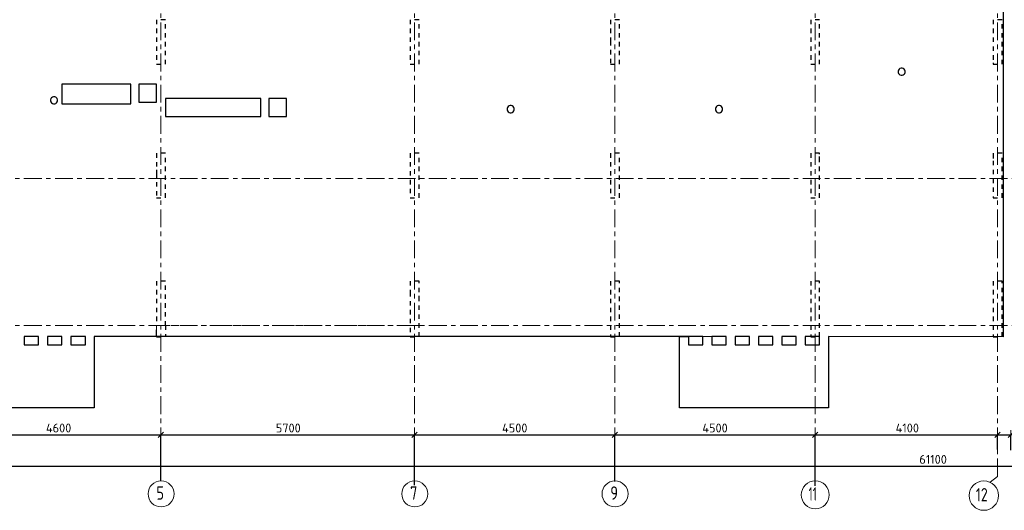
# Model space of a CAD drawing. Header units: metres. Extents: x -38 to 97, y -15 to 21.
# Tile 3 of 225: x 11 to 33, y -4 to 7. Entities that reach past the tile are written whole.
import ezdxf

# ---------------------------------------------------------------- set-up
doc = ezdxf.new("R2010")
doc.units = ezdxf.units.M
doc.header["$PDMODE"] = 65
for name, pattern in [('______11', [0.5, 0.4, -0.05, 0, -0.05]), ('______2', [0.0405, 0.03, -0.0105]), ('______3', [0.5, 0.4, -0.1]), ('______5', [1.1, 0.8, -0.1, 0.1, -0.1])]:
    doc.linetypes.add(name, pattern=pattern)
for name, color, linetype, lineweight in [('XR$2$Осевая линия (1)', 7, '______5', 13), ('XR$2$Размерная линия (1)', 7, 'Continuous', 13), ('XR$5$Балка (1)', 7, '______3', 13), ('XR$5$Перекрытие (1)', 7, 'Continuous', 35)]:
    doc.layers.add(name, color=color, linetype=linetype, lineweight=lineweight)
doc.layers.add('XR$7$Стена_ бетон несущ.', color=7, linetype='Continuous', lineweight=70, true_color=0xb4b496)
doc.styles.add('ISOCPEUR', font='txt')
doc.dimstyles.new('DIMSTYLE_3', dxfattribs={"dimtxt": 0.2, "dimasz": 0.2, "dimexe": 0, "dimexo": 0, "dimgap": 0.1, "dimtad": 2, "dimdec": 0, "dimlfac": 1000, "dimrnd": 5, "dimzin": 12, "dimdsep": 46, "dimtxsty": 'ISOCPEUR', "dimblk1": 'ALL_ML_STRICH', "dimblk2": 'ALL_ML_STRICH', "dimsah": 1, "dimcen": 0, "dimclrd": 7, "dimclre": 256, "dimclrt": 7, "dimadec": 0, "dimazin": 0, "dimtfac": 1, "dimtdec": 0, "dimtix": 1, "dimtmove": 2, "dimatfit": 3, "dimfxl": 0, "dimtzin": 0, "dimlwd": 0, "dimlwe": -3, "dimarcsym": 0})
doc.dimstyles.new('DIMSTYLE_4', dxfattribs={"dimtxt": 0.2, "dimasz": 0.2, "dimexe": 0, "dimexo": 0, "dimgap": 0.1, "dimtad": 0, "dimdec": 0, "dimlfac": 1000, "dimrnd": 5, "dimzin": 12, "dimdsep": 46, "dimtxsty": 'ISOCPEUR', "dimblk1": 'ALL_ML_STRICH', "dimblk2": 'ALL_ML_STRICH', "dimsah": 1, "dimcen": 0, "dimclrd": 7, "dimclre": 256, "dimclrt": 7, "dimadec": 0, "dimazin": 0, "dimtfac": 1, "dimtdec": 0, "dimtix": 1, "dimtmove": 2, "dimatfit": 3, "dimfxl": 0, "dimtvp": 1.2, "dimtzin": 0, "dimlwd": 0, "dimlwe": -3, "dimarcsym": 0})

# ---------------------------------------------------------------- blocks, each defined once
blk = doc.blocks.new('ALL_ML_STRICH')
at = {"color": 0, "linetype": 'ByBlock', "lineweight": -2}
for p, q in [((-1, 0), (0.5, 0)), ((-0.3, -0.3), (0.3, 0.3)), ((0, -0.5), (0, 0.5))]:
    blk.add_line(p, q, dxfattribs=at)
blk = doc.blocks.new('*D12')
at = {"layer": 'DEFPOINTS', "color": 7, "linetype": 'Continuous', "lineweight": 13, "transparency": 33554687}
for p in [(0.5, -3.103), (0.5, -3.156), (61.6, -3.14)]:
    blk.add_point(p, dxfattribs=at)
at = {"layer": 'XR$2$Размерная линия (1)', "color": 9, "linetype": 'Continuous', "lineweight": -2, "true_color": 0xc7c7c7, "transparency": 33554687}
for p, q in [((0.5, -3.123), (0.5, -3.156)), ((61.6, -3.156), (61.6, -3.156))]:
    blk.add_line(p, q, dxfattribs=at)
at = {"layer": 'XR$2$Размерная линия (1)', "color": 7, "linetype": 'Continuous', "lineweight": -2, "transparency": 33554687}
blk.add_line((0.5, -3.156), (61.6, -3.156), dxfattribs=at)
at = {"layer": 'XR$2$Размерная линия (1)', "color": 7, "linetype": 'Continuous', "lineweight": 13, "transparency": 33554687, "xscale": 0.2, "yscale": 0.2, "zscale": 0.2, "rotation": 180}
blk.add_blockref('ALL_ML_STRICH', (0.5, -3.156), dxfattribs=at)
at = {"layer": 'XR$2$Размерная линия (1)', "color": 7, "linetype": 'Continuous', "lineweight": 13, "transparency": 33554687, "xscale": 0.2, "yscale": 0.2, "zscale": 0.2}
blk.add_blockref('ALL_ML_STRICH', (61.6, -3.156), dxfattribs=at)
at = {"layer": 'XR$2$Размерная линия (1)', "color": 7, "linetype": 'Continuous', "lineweight": 13, "transparency": 33554687, "insert": (31.1, -3.006), "char_height": 0.2, "width": 1, "attachment_point": 5, "style": 'ISOCPEUR'}
blk.add_mtext('\\A1;{61100}', dxfattribs=at)
blk = doc.blocks.new('*D15')
at = {"layer": 'DEFPOINTS', "color": 7, "linetype": 'Continuous', "lineweight": 13, "transparency": 33554687}
for p in [(9.15, -2.452), (9.15, -3.513), (13.75, -3.513)]:
    blk.add_point(p, dxfattribs=at)
at = {"layer": 'XR$2$Размерная линия (1)', "color": 9, "linetype": 'Continuous', "lineweight": -2, "true_color": 0xc7c7c7, "transparency": 33554687}
for p, q in [((9.15, -3.493), (9.15, -2.452)), ((13.75, -3.493), (13.75, -2.452))]:
    blk.add_line(p, q, dxfattribs=at)
at = {"layer": 'XR$2$Размерная линия (1)', "color": 7, "linetype": 'Continuous', "lineweight": -2, "transparency": 33554687}
blk.add_line((9.15, -2.452), (13.75, -2.452), dxfattribs=at)
at = {"layer": 'XR$2$Размерная линия (1)', "color": 7, "linetype": 'Continuous', "lineweight": 13, "transparency": 33554687, "xscale": 0.2, "yscale": 0.2, "zscale": 0.2, "rotation": 180}
blk.add_blockref('ALL_ML_STRICH', (9.15, -2.452), dxfattribs=at)
at = {"layer": 'XR$2$Размерная линия (1)', "color": 7, "linetype": 'Continuous', "lineweight": 13, "transparency": 33554687, "xscale": 0.2, "yscale": 0.2, "zscale": 0.2}
blk.add_blockref('ALL_ML_STRICH', (13.75, -2.452), dxfattribs=at)
at = {"layer": 'XR$2$Размерная линия (1)', "color": 7, "linetype": 'Continuous', "lineweight": 13, "transparency": 33554687, "insert": (11.45, -2.302), "char_height": 0.2, "width": 0.8, "attachment_point": 5, "style": 'ISOCPEUR'}
blk.add_mtext('\\A1;{4600}', dxfattribs=at)
blk = doc.blocks.new('*D16')
at = {"layer": 'DEFPOINTS', "color": 7, "linetype": 'Continuous', "lineweight": 13, "transparency": 33554687}
for p in [(13.75, -2.452), (13.75, -3.513), (19.45, -3.607)]:
    blk.add_point(p, dxfattribs=at)
at = {"layer": 'XR$2$Размерная линия (1)', "color": 9, "linetype": 'Continuous', "lineweight": -2, "true_color": 0xc7c7c7, "transparency": 33554687}
for p, q in [((13.75, -3.493), (13.75, -2.452)), ((19.45, -3.587), (19.45, -2.452))]:
    blk.add_line(p, q, dxfattribs=at)
at = {"layer": 'XR$2$Размерная линия (1)', "color": 7, "linetype": 'Continuous', "lineweight": -2, "transparency": 33554687}
blk.add_line((13.75, -2.452), (19.45, -2.452), dxfattribs=at)
at = {"layer": 'XR$2$Размерная линия (1)', "color": 7, "linetype": 'Continuous', "lineweight": 13, "transparency": 33554687, "xscale": 0.2, "yscale": 0.2, "zscale": 0.2, "rotation": 180}
blk.add_blockref('ALL_ML_STRICH', (13.75, -2.452), dxfattribs=at)
at = {"layer": 'XR$2$Размерная линия (1)', "color": 7, "linetype": 'Continuous', "lineweight": 13, "transparency": 33554687, "xscale": 0.2, "yscale": 0.2, "zscale": 0.2}
blk.add_blockref('ALL_ML_STRICH', (19.45, -2.452), dxfattribs=at)
at = {"layer": 'XR$2$Размерная линия (1)', "color": 7, "linetype": 'Continuous', "lineweight": 13, "transparency": 33554687, "insert": (16.61, -2.302), "char_height": 0.2, "width": 0.8, "attachment_point": 5, "style": 'ISOCPEUR'}
blk.add_mtext('\\A1;{5700}', dxfattribs=at)
blk = doc.blocks.new('*D17')
at = {"layer": 'DEFPOINTS', "color": 7, "linetype": 'Continuous', "lineweight": 13, "transparency": 33554687}
for p in [(19.45, -2.452), (23.95, -3.521), (19.45, -3.607)]:
    blk.add_point(p, dxfattribs=at)
at = {"layer": 'XR$2$Размерная линия (1)', "color": 9, "linetype": 'Continuous', "lineweight": -2, "true_color": 0xc7c7c7, "transparency": 33554687}
for p, q in [((19.45, -3.587), (19.45, -2.452)), ((23.95, -3.501), (23.95, -2.452))]:
    blk.add_line(p, q, dxfattribs=at)
at = {"layer": 'XR$2$Размерная линия (1)', "color": 7, "linetype": 'Continuous', "lineweight": -2, "transparency": 33554687}
blk.add_line((19.45, -2.452), (23.95, -2.452), dxfattribs=at)
at = {"layer": 'XR$2$Размерная линия (1)', "color": 7, "linetype": 'Continuous', "lineweight": 13, "transparency": 33554687, "xscale": 0.2, "yscale": 0.2, "zscale": 0.2, "rotation": 180}
blk.add_blockref('ALL_ML_STRICH', (19.45, -2.452), dxfattribs=at)
at = {"layer": 'XR$2$Размерная линия (1)', "color": 7, "linetype": 'Continuous', "lineweight": 13, "transparency": 33554687, "xscale": 0.2, "yscale": 0.2, "zscale": 0.2}
blk.add_blockref('ALL_ML_STRICH', (23.95, -2.452), dxfattribs=at)
at = {"layer": 'XR$2$Размерная линия (1)', "color": 7, "linetype": 'Continuous', "lineweight": 13, "transparency": 33554687, "insert": (21.7, -2.302), "char_height": 0.2, "width": 0.8, "attachment_point": 5, "style": 'ISOCPEUR'}
blk.add_mtext('\\A1;{4500}', dxfattribs=at)
blk = doc.blocks.new('*D18')
at = {"layer": 'DEFPOINTS', "color": 7, "linetype": 'Continuous', "lineweight": 13, "transparency": 33554687}
for p in [(23.95, -2.452), (23.95, -3.521), (28.45, -3.623)]:
    blk.add_point(p, dxfattribs=at)
at = {"layer": 'XR$2$Размерная линия (1)', "color": 9, "linetype": 'Continuous', "lineweight": -2, "true_color": 0xc7c7c7, "transparency": 33554687}
for p, q in [((23.95, -3.501), (23.95, -2.452)), ((28.45, -3.603), (28.45, -2.452))]:
    blk.add_line(p, q, dxfattribs=at)
at = {"layer": 'XR$2$Размерная линия (1)', "color": 7, "linetype": 'Continuous', "lineweight": -2, "transparency": 33554687}
blk.add_line((23.95, -2.452), (28.45, -2.452), dxfattribs=at)
at = {"layer": 'XR$2$Размерная линия (1)', "color": 7, "linetype": 'Continuous', "lineweight": 13, "transparency": 33554687, "xscale": 0.2, "yscale": 0.2, "zscale": 0.2, "rotation": 180}
blk.add_blockref('ALL_ML_STRICH', (23.95, -2.452), dxfattribs=at)
at = {"layer": 'XR$2$Размерная линия (1)', "color": 7, "linetype": 'Continuous', "lineweight": 13, "transparency": 33554687, "xscale": 0.2, "yscale": 0.2, "zscale": 0.2}
blk.add_blockref('ALL_ML_STRICH', (28.45, -2.452), dxfattribs=at)
at = {"layer": 'XR$2$Размерная линия (1)', "color": 7, "linetype": 'Continuous', "lineweight": 13, "transparency": 33554687, "insert": (26.2, -2.302), "char_height": 0.2, "width": 0.8, "attachment_point": 5, "style": 'ISOCPEUR'}
blk.add_mtext('\\A1;{4500}', dxfattribs=at)
blk = doc.blocks.new('*D19')
at = {"layer": 'DEFPOINTS', "color": 7, "linetype": 'Continuous', "lineweight": 13, "transparency": 33554687}
for p in [(28.45, -2.452), (32.55, -2.802), (28.45, -3.623)]:
    blk.add_point(p, dxfattribs=at)
at = {"layer": 'XR$2$Размерная линия (1)', "color": 9, "linetype": 'Continuous', "lineweight": -2, "true_color": 0xc7c7c7, "transparency": 33554687}
for p, q in [((28.45, -3.603), (28.45, -2.452)), ((32.55, -2.782), (32.55, -2.452))]:
    blk.add_line(p, q, dxfattribs=at)
at = {"layer": 'XR$2$Размерная линия (1)', "color": 7, "linetype": 'Continuous', "lineweight": -2, "transparency": 33554687}
blk.add_line((28.45, -2.452), (32.55, -2.452), dxfattribs=at)
at = {"layer": 'XR$2$Размерная линия (1)', "color": 7, "linetype": 'Continuous', "lineweight": 13, "transparency": 33554687, "xscale": 0.2, "yscale": 0.2, "zscale": 0.2, "rotation": 180}
blk.add_blockref('ALL_ML_STRICH', (28.45, -2.452), dxfattribs=at)
at = {"layer": 'XR$2$Размерная линия (1)', "color": 7, "linetype": 'Continuous', "lineweight": 13, "transparency": 33554687, "xscale": 0.2, "yscale": 0.2, "zscale": 0.2}
blk.add_blockref('ALL_ML_STRICH', (32.55, -2.452), dxfattribs=at)
at = {"layer": 'XR$2$Размерная линия (1)', "color": 7, "linetype": 'Continuous', "lineweight": 13, "transparency": 33554687, "insert": (30.52, -2.302), "char_height": 0.2, "width": 0.8, "attachment_point": 5, "style": 'ISOCPEUR'}
blk.add_mtext('\\A1;{4100}', dxfattribs=at)
blk = doc.blocks.new('*D20')
at = {"layer": 'DEFPOINTS', "color": 7, "linetype": 'Continuous', "lineweight": 13, "transparency": 33554687}
for p in [(32.55, -2.452), (32.55, -2.802), (32.85, -2.818)]:
    blk.add_point(p, dxfattribs=at)
at = {"layer": 'XR$2$Размерная линия (1)', "color": 9, "linetype": 'Continuous', "lineweight": -2, "true_color": 0xc7c7c7, "transparency": 33554687}
for p, q in [((32.55, -2.782), (32.55, -2.452)), ((32.85, -2.798), (32.85, -2.452))]:
    blk.add_line(p, q, dxfattribs=at)
at = {"layer": 'XR$2$Размерная линия (1)', "color": 7, "linetype": 'Continuous', "lineweight": -2, "transparency": 33554687}
blk.add_line((32.55, -2.452), (32.85, -2.452), dxfattribs=at)
at = {"layer": 'XR$2$Размерная линия (1)', "color": 7, "linetype": 'Continuous', "lineweight": 13, "transparency": 33554687, "xscale": 0.2, "yscale": 0.2, "zscale": 0.2, "rotation": 180}
blk.add_blockref('ALL_ML_STRICH', (32.55, -2.452), dxfattribs=at)
at = {"layer": 'XR$2$Размерная линия (1)', "color": 7, "linetype": 'Continuous', "lineweight": 13, "transparency": 33554687, "xscale": 0.2, "yscale": 0.2, "zscale": 0.2}
blk.add_blockref('ALL_ML_STRICH', (32.85, -2.452), dxfattribs=at)
at = {"layer": 'XR$2$Размерная линия (1)', "color": 7, "linetype": 'Continuous', "lineweight": 13, "transparency": 33554687, "insert": (33.178, -2.7), "char_height": 0.2, "width": 0.6, "attachment_point": 5, "style": 'ISOCPEUR'}
blk.add_mtext('\\A1;{300}', dxfattribs=at)

msp = doc.modelspace()

# ---------------------------------------------------------------- linework, layer by layer
at = {"layer": 'XR$2$Осевая линия (1)', "color": 253, "linetype": '______11', "lineweight": 13, "true_color": 0xa0a0a0, "transparency": 33554687}
for p, q in [((32.55, -3.39), (32.55, 19.78)), ((28.45, -3.39), (28.45, 8.92)), ((13.75, -3.39), (13.75, 8.13)), ((19.45, -3.39), (19.45, 8.13)), ((23.95, -3.39), (23.95, 8.13)), ((-2.63, 3.3), (62.6, 3.3)), ((-2.63, 0), (62.6, 0)), ((32.3812, -3.5157), (32.55, -3.39))]:
    msp.add_line(p, q, dxfattribs=at)
at = {"layer": 'XR$2$Осевая линия (1)', "color": 7, "linetype": 'Continuous', "lineweight": 13, "transparency": 33554687}
for centre, radius in [((13.7524, -3.7819), 0.2924), ((19.4524, -3.7819), 0.2924), ((23.9524, -3.7819), 0.2924), ((28.4509, -3.8029), 0.3134), ((32.2404, -3.8199), 0.3304)]:
    msp.add_circle(centre, radius, dxfattribs=at)
at = {"layer": 'XR$5$Балка (1)', "color": 7, "linetype": '______2', "lineweight": 18, "transparency": 33554687}
for p, q in [((13.6501, 0.0002), (13.6501, -0.2498)), ((19.55, 0.0002), (13.6501, 0.0002)), ((19.55, -0.2498), (19.55, 0.0002))]:
    msp.add_line(p, q, dxfattribs=at)
at = {"layer": 'XR$5$Перекрытие (1)', "color": 7, "linetype": 'Continuous', "lineweight": 25, "transparency": 33554687}
for p, q in [((32.675, 16.6502), (32.675, -0.25)), ((30.3349, 5.7573), (30.3201, 5.7369)), ((30.3553, 5.7721), (30.3349, 5.7573)), ((30.3793, 5.7799), (30.3553, 5.7721)), ((30.4046, 5.7799), (30.3793, 5.7799)), ((30.4286, 5.7721), (30.4046, 5.7799)), ((30.449, 5.7573), (30.4286, 5.7721)), ((30.4638, 5.7369), (30.449, 5.7573)), ((30.3201, 5.7369), (30.3123, 5.7129)), ((30.3123, 5.7129), (30.3123, 5.6876)), ((30.3123, 5.6876), (30.3201, 5.6636)), ((30.3201, 5.6636), (30.3349, 5.6432)), ((30.3349, 5.6432), (30.3553, 5.6284)), ((30.3553, 5.6284), (30.3793, 5.6206)), ((30.3793, 5.6206), (30.4046, 5.6206)), ((30.4046, 5.6206), (30.4286, 5.6284)), ((30.4286, 5.6284), (30.449, 5.6432)), ((30.449, 5.6432), (30.4638, 5.6636)), ((30.4716, 5.7129), (30.4638, 5.7369)), ((30.4638, 5.6636), (30.4716, 5.6876)), ((30.4716, 5.6876), (30.4716, 5.7129)), ((11.52, 5.4203), (11.52, 4.9803)), ((13.07, 5.4203), (11.52, 5.4203)), ((13.07, 4.9803), (13.07, 5.4203)), ((13.6501, 5.4201), (13.2501, 5.42)), ((13.2501, 5.42), (13.2501, 5.02)), ((13.6501, 5.0201), (13.6501, 5.4201)), ((11.2765, 5.0969), (11.2687, 5.0729)), ((11.2913, 5.1174), (11.2765, 5.0969)), ((11.3117, 5.1322), (11.2913, 5.1174)), ((11.3357, 5.14), (11.3117, 5.1322)), ((11.361, 5.14), (11.3357, 5.14)), ((11.385, 5.1322), (11.361, 5.14)), ((11.4054, 5.1174), (11.385, 5.1322)), ((11.4202, 5.0969), (11.4054, 5.1174)), ((11.428, 5.0729), (11.4202, 5.0969)), ((13.85, 5.0968), (13.85, 4.6968)), ((15.99, 5.0968), (13.85, 5.0968)), ((15.99, 4.6968), (15.99, 5.0968)), ((16.17, 5.0968), (16.17, 4.6968)), ((16.57, 5.0968), (16.17, 5.0968)), ((16.57, 4.6968), (16.57, 5.0968)), ((11.2687, 5.0729), (11.2687, 5.0477)), ((11.2687, 5.0477), (11.2765, 5.0237)), ((11.2765, 5.0237), (11.2913, 5.0033)), ((11.2913, 5.0033), (11.3117, 4.9885)), ((11.3117, 4.9885), (11.3357, 4.9807)), ((11.3357, 4.9807), (11.361, 4.9807)), ((11.361, 4.9807), (11.385, 4.9885)), ((11.385, 4.9885), (11.4054, 5.0033)), ((11.4054, 5.0033), (11.4202, 5.0237)), ((11.4202, 5.0237), (11.428, 5.0477)), ((11.428, 5.0477), (11.428, 5.0729)), ((11.52, 4.9803), (13.07, 4.9803)), ((13.2501, 5.02), (13.6501, 5.0201)), ((21.536, 4.8976), (21.5282, 4.8736)), ((21.5282, 4.8736), (21.5282, 4.8483)), ((21.5509, 4.918), (21.536, 4.8976)), ((21.5713, 4.9328), (21.5509, 4.918)), ((21.5953, 4.9406), (21.5713, 4.9328)), ((21.6205, 4.9406), (21.5953, 4.9406)), ((21.6445, 4.9328), (21.6205, 4.9406)), ((21.6649, 4.918), (21.6445, 4.9328)), ((21.6798, 4.8976), (21.6649, 4.918)), ((21.6876, 4.8736), (21.6798, 4.8976)), ((21.6876, 4.8483), (21.6876, 4.8736)), ((26.2162, 4.8976), (26.2084, 4.8736)), ((26.2084, 4.8736), (26.2084, 4.8483)), ((26.231, 4.918), (26.2162, 4.8976)), ((26.2514, 4.9328), (26.231, 4.918)), ((26.2754, 4.9406), (26.2514, 4.9328)), ((26.3006, 4.9406), (26.2754, 4.9406)), ((26.3246, 4.9328), (26.3006, 4.9406)), ((26.3451, 4.918), (26.3246, 4.9328)), ((26.3599, 4.8976), (26.3451, 4.918)), ((26.3677, 4.8736), (26.3599, 4.8976)), ((26.3677, 4.8483), (26.3677, 4.8736)), ((13.85, 4.6968), (15.99, 4.6968)), ((16.17, 4.6968), (16.57, 4.6968)), ((21.5282, 4.8483), (21.536, 4.8243)), ((21.536, 4.8243), (21.5509, 4.8039)), ((21.5509, 4.8039), (21.5713, 4.7891)), ((21.5713, 4.7891), (21.5953, 4.7813)), ((21.5953, 4.7813), (21.6205, 4.7813)), ((21.6205, 4.7813), (21.6445, 4.7891)), ((21.6445, 4.7891), (21.6649, 4.8039)), ((21.6649, 4.8039), (21.6798, 4.8243)), ((21.6798, 4.8243), (21.6876, 4.8483)), ((26.2084, 4.8483), (26.2162, 4.8243)), ((26.2162, 4.8243), (26.231, 4.8039)), ((26.231, 4.8039), (26.2514, 4.7891)), ((26.2514, 4.7891), (26.2754, 4.7813)), ((26.2754, 4.7813), (26.3006, 4.7813)), ((26.3006, 4.7813), (26.3246, 4.7891)), ((26.3246, 4.7891), (26.3451, 4.8039)), ((26.3451, 4.8039), (26.3599, 4.8243)), ((26.3599, 4.8243), (26.3677, 4.8483)), ((11, -0.2498), (10.675, -0.2498)), ((10.675, -0.2498), (10.675, -0.4298)), ((10.675, -0.4298), (11, -0.4298)), ((11, -0.4298), (11, -0.2498)), ((11.525, -0.2498), (11.2, -0.2498)), ((11.2, -0.2498), (11.2, -0.4298)), ((11.2, -0.4298), (11.525, -0.4298)), ((11.525, -0.4298), (11.525, -0.2498)), ((12.05, -0.2498), (11.725, -0.2498)), ((11.725, -0.2498), (11.725, -0.4298)), ((11.725, -0.4298), (12.05, -0.4298)), ((12.05, -0.4298), (12.05, -0.2498)), ((13.6501, -0.2498), (12.25, -0.2498)), ((12.25, -0.2498), (12.25, -0.4298)), ((12.25, -0.4298), (12.25, -1.8498)), ((13.6501, -0.2498), (13.6501, -0.2498)), ((19.55, -0.2498), (13.6501, -0.2498)), ((25.925, -0.2499), (19.55, -0.2498)), ((25.4, -0.4299), (25.4, -0.2499)), ((25.4, -0.2499), (25.6, -0.2499)), ((25.4, -1.8498), (25.4, -0.4299)), ((25.6, -0.2499), (25.6, -0.4299)), ((25.6, -0.4298), (25.925, -0.4298)), ((25.925, -0.4299), (25.925, -0.2499)), ((26.45, -0.2499), (26.125, -0.2499)), ((26.125, -0.2499), (26.125, -0.4299)), ((26.125, -0.4298), (26.45, -0.4298)), ((26.45, -0.4299), (26.45, -0.2499)), ((26.975, -0.2499), (26.65, -0.2499)), ((26.65, -0.2499), (26.65, -0.4299)), ((26.65, -0.4298), (26.975, -0.4298)), ((26.975, -0.4299), (26.975, -0.2499)), ((27.5, -0.2499), (27.175, -0.2499)), ((27.175, -0.2499), (27.175, -0.4299)), ((27.175, -0.4298), (27.5, -0.4298)), ((27.5, -0.4299), (27.5, -0.2499)), ((28.025, -0.2499), (27.7, -0.2499)), ((27.7, -0.2499), (27.7, -0.4299)), ((27.7, -0.4298), (28.025, -0.4298)), ((28.025, -0.4299), (28.025, -0.2499)), ((28.55, -0.2499), (28.225, -0.2499)), ((28.225, -0.2499), (28.225, -0.4299)), ((28.225, -0.4298), (28.55, -0.4298)), ((28.55, -0.4299), (28.55, -0.2499)), ((32.675, -0.25), (28.75, -0.2499)), ((28.75, -0.2499), (28.75, -0.4299)), ((28.75, -0.4299), (28.75, -1.8498)), ((12.25, -1.8498), (8.9, -1.8498)), ((28.75, -1.8498), (25.4, -1.8498))]:
    msp.add_line(p, q, dxfattribs=at)
at = {"layer": 'XR$5$Перекрытие (1)', "color": 7, "linetype": '______2', "lineweight": 18, "transparency": 33554687}
for p, q in [((26.125, -0.2499), (25.925, -0.2499)), ((25.925, -0.2499), (26.125, -0.2499))]:
    msp.add_line(p, q, dxfattribs=at)
at = {"layer": 'XR$7$Стена_ бетон несущ.', "color": 253, "linetype": '______2', "lineweight": -3, "true_color": 0xa0a0a0, "transparency": 33554687}
for p, q in [((13.85, 6.87), (13.65, 6.87)), ((13.65, 6.87), (13.65, 5.87)), ((13.85, 5.87), (13.85, 6.87)), ((19.35, 6.87), (19.35, 5.87)), ((19.55, 6.87), (19.35, 6.87)), ((19.55, 5.87), (19.55, 6.87)), ((24.05, 6.87), (23.85, 6.87)), ((23.85, 6.87), (23.85, 6.67)), ((24.05, 6.67), (24.05, 6.87)), ((28.55, 6.87), (28.35, 6.87)), ((28.35, 6.87), (28.35, 5.87)), ((28.55, 5.87), (28.55, 6.87)), ((32.65, 6.87), (32.45, 6.87)), ((32.45, 6.87), (32.45, 5.8989)), ((32.65, 5.87), (32.65, 6.87)), ((23.85, 6.67), (23.85, 6.47)), ((24.05, 5.87), (24.05, 6.67)), ((23.85, 6.47), (23.85, 6.39)), ((23.85, 6.39), (23.85, 5.87)), ((13.65, 5.87), (13.85, 5.87)), ((19.35, 5.87), (19.55, 5.87)), ((23.85, 5.87), (24.05, 5.87)), ((28.35, 5.87), (28.55, 5.87)), ((32.45, 5.8989), (32.45, 5.87)), ((32.45, 5.87), (32.65, 5.87)), ((13.85, 3.87), (13.65, 3.87)), ((13.65, 3.87), (13.65, 3.5001)), ((13.85, 2.87), (13.85, 3.87)), ((19.35, 3.87), (19.35, 2.87)), ((19.55, 3.87), (19.35, 3.87)), ((19.55, 2.87), (19.55, 3.87)), ((24.05, 3.87), (23.85, 3.87)), ((23.85, 3.87), (23.85, 2.87)), ((24.05, 2.87), (24.05, 3.87)), ((28.55, 3.87), (28.35, 3.87)), ((28.35, 3.87), (28.35, 2.87)), ((28.55, 3.85), (28.55, 3.87)), ((28.55, 3.7), (28.55, 3.85)), ((32.65, 3.87), (32.45, 3.87)), ((32.45, 3.87), (32.45, 3.85)), ((32.45, 3.85), (32.45, 3.7)), ((32.65, 2.87), (32.65, 3.87)), ((28.55, 2.87), (28.55, 3.7)), ((32.45, 3.7), (32.45, 2.87)), ((13.65, 3.5001), (13.65, 3.4201)), ((13.65, 3.4201), (13.65, 2.87)), ((13.65, 2.87), (13.85, 2.87)), ((19.35, 2.87), (19.55, 2.87)), ((23.85, 2.87), (24.05, 2.87)), ((28.35, 2.87), (28.55, 2.87)), ((32.45, 2.87), (32.65, 2.87)), ((13.85, 1), (13.65, 1)), ((13.65, 1), (13.65, 0)), ((13.85, 0), (13.85, 1)), ((19.55, 1), (19.35, 1)), ((19.35, 1), (19.35, 0.75)), ((19.55, 0.75), (19.55, 1)), ((24.05, 1), (23.85, 1)), ((23.85, 1), (23.85, -0.25)), ((24.05, -0.25), (24.05, 1)), ((28.55, 1), (28.35, 1)), ((28.35, 1), (28.35, -0.25)), ((28.55, -0.25), (28.55, 1)), ((32.45, 1), (32.45, -0.25)), ((32.65, 1), (32.45, 1)), ((32.65, -0.25), (32.65, 1)), ((32.65, 1), (32.65, 1)), ((19.35, 0.75), (19.35, -0.25)), ((19.55, 0.5702), (19.55, 0.75)), ((19.55, -0.25), (19.55, 0.5702)), ((13.65, 0), (13.6501, 0)), ((13.6501, -0.194), (13.6501, 0)), ((13.85, 0), (13.85, -0.194)), ((13.6501, -0.25), (13.6501, -0.194)), ((13.85, -0.194), (13.85, -0.25)), ((13.6501, -0.25), (13.85, -0.25)), ((19.35, -0.25), (19.55, -0.25)), ((23.85, -0.25), (24.05, -0.25)), ((28.35, -0.25), (28.55, -0.25)), ((32.45, -0.25), (32.65, -0.25))]:
    msp.add_line(p, q, dxfattribs=at)

# ---------------------------------------------------------------- texts
at = {"layer": 'XR$2$Осевая линия (1)', "color": 7, "linetype": 'Continuous', "lineweight": 13, "transparency": 33554687, "char_height": 0.3, "attachment_point": 7, "style": 'ISOCPEUR'}
for s, insert, width in [('\\W0.78;5', (13.6474, -3.9124), 0.326407), ('\\W0.78;7', (19.3474, -3.9124), 0.326407), ('\\W0.78;9', (23.8474, -3.9124), 0.326407), ('\\W0.62;11', (28.3009, -3.9334), 0.39375), ('\\W0.75;12', (32.0604, -3.9504), 0.472281)]:
    msp.add_mtext(s, dxfattribs=dict(at, insert=insert, width=width))

# ---------------------------------------------------------------- dimensions: what is measured, and where the dimension line sits
at = {"layer": 'XR$2$Размерная линия (1)', "color": 7, "linetype": 'Continuous', "lineweight": 13, "transparency": 33554687}
for base, p1, p2, dimstyle, picture, middle in [((13.75, -2.452), (9.15, -3.4932), (13.75, -3.4932), 'DIMSTYLE_3', '*D15', (11.45, -2.302)), ((19.45, -2.452), (13.75, -3.4932), (19.45, -3.5875), 'DIMSTYLE_3', '*D16', (16.61, -2.302)), ((23.95, -2.452), (19.45, -3.5875), (23.95, -3.5008), 'DIMSTYLE_3', '*D17', (21.7, -2.302)), ((28.45, -2.452), (23.95, -3.5008), (28.45, -3.6033), 'DIMSTYLE_3', '*D18', (26.2, -2.302)), ((32.55, -2.452), (28.45, -3.6033), (32.55, -2.7816), 'DIMSTYLE_3', '*D19', (30.52, -2.302)), ((32.85, -2.452), (32.55, -2.7816), (32.85, -2.7982), 'DIMSTYLE_4', '*D20', (33.1784, -2.6996)), ((61.6, -3.1563), (0.5, -3.1233), (61.6, -3.1563), 'DIMSTYLE_3', '*D12', (31.1, -3.0063))]:
    dim = msp.add_linear_dim(base=base, p1=p1, p2=p2, dimstyle=dimstyle, override={"dimpost": '<>', "dimclrd": 7, "dimclre": 9, "dimclrt": 7, "dimlwd": 0, "dimlwe": 65533}, dxfattribs=at)
    dim.commit()
    dim.dimension.update_dxf_attribs({"geometry": picture, "text_midpoint": middle, "dimtype": 160})

doc.saveas('drawing.dxf')
